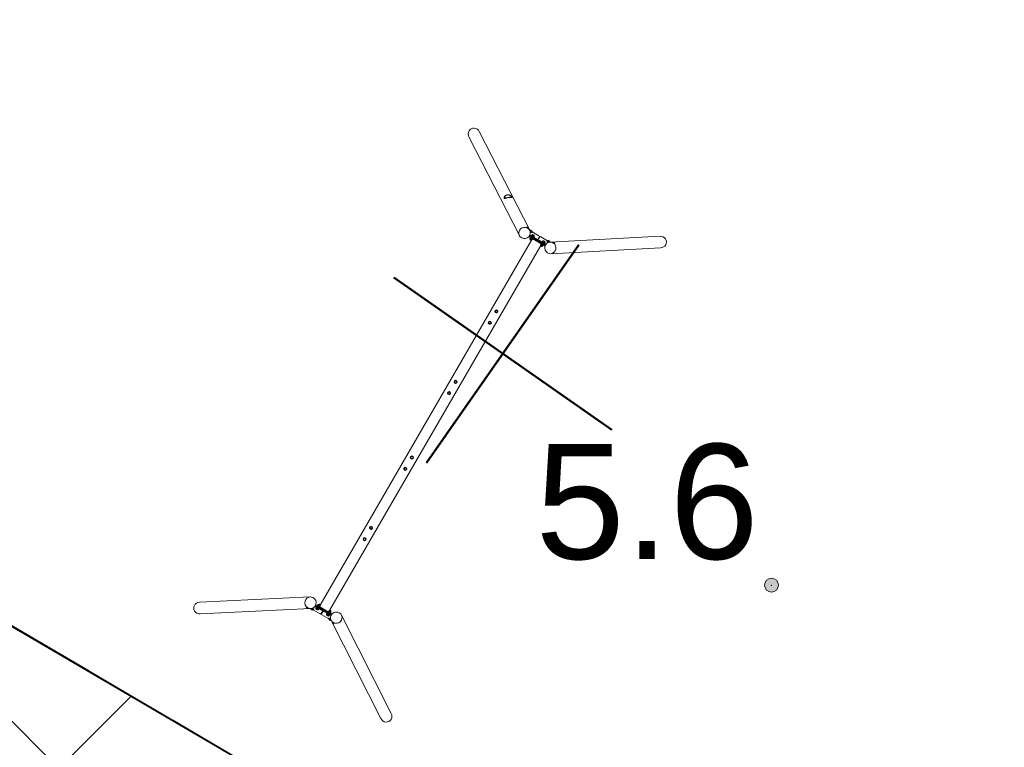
# Model space of a CAD drawing. Extents: x 5477758 to 5478339, y 5918274 to 5918502.
# Tile 36 of 43: x 5477950 to 5477956, y 5918453 to 5918458. Entities that reach past the tile are written whole.
import ezdxf
from ezdxf.enums import TextEntityAlignment as Align

# ---------------------------------------------------------------- set-up
doc = ezdxf.new("R2010")
doc.units = 0
doc.header["$PDSIZE"] = 0.75
doc.linetypes.add('DASHED', pattern=[19.05, 12.7, -6.35])
doc.layers.get('0').update_dxf_attribs({"linetype": 'CONTINUOUS', "lineweight": 13})
for name, color, linetype, lineweight in [('0_ISTNIEJĄCE OGRODZENIE PLACU ZABAW', 6, 'CONTINUOUS', 0), ('0_PROJ WYBURZENIA', 1, 'CONTINUOUS', 0), ('0_PROJ_NAWIERZCHNIE DO USUNIĘCIA', 1, 'CONTINUOUS', 0), ('0_WYBURZENIA_USUNIĘCIA ISTNIEJĄCEGO WYPOSAŻENIA', 1, 'CONTINUOUS', 0), ('0_ZABAWKI ISTNIEJĄCE', 6, 'CONTINUOUS', 0), ('OT_Rzedna', 7, 'CONTINUOUS', 18), ('pomiar', 7, 'CONTINUOUS', 18), ('wysokosci', 7, 'CONTINUOUS', 18), ('ZZ_INWENT-usunięcia_Pen_No__240', 1, 'CONTINUOUS', 50)]:
    doc.layers.add(name, color=color, linetype=linetype, lineweight=lineweight)
doc.styles.add('GEO-INFO', font='arial.ttf')

# ---------------------------------------------------------------- blocks, each defined once
blk = doc.blocks.new('OTRN')
at = {"linetype": 'Continuous', "lineweight": 13}
blk.add_hatch(color=0, dxfattribs=at).paths.add_polyline_path([(0, -0.091, 1), (0, 0.091, 1)])
at = {"color": 0, "linetype": 'Continuous', "lineweight": 13}
blk.add_circle((0, 0), 0.0906, dxfattribs=at)
blk = doc.blocks.new('zw$CC35')
for p, q in [((426.42, -59.06), (487.14, -98.23)), ((562.6, -59.07), (502.46, -98.24)), ((422.29, -65.46), (483.02, -104.63)), ((566.75, -65.45), (506.61, -104.61)), ((462.3, -88.26), (462.31, -88.26)), ((462.48, -87.68), (462.49, -87.69)), ((465.59, -85.25), (465.59, -85.26)), ((466.19, -85.24), (466.19, -85.25)), ((484.35, -97.5), (484.35, -97.51)), ((485.3, -97.5), (485.3, -97.51)), ((487.73, -98.04), (487.81, -97.99)), ((487.98, -98.09), (487.73, -98.04)), ((487.81, -97.99), (488.14, -97.97)), ((487.81, -98.06), (487.81, -97.99)), ((488.31, -98.07), (487.98, -98.09)), ((488.14, -97.97), (488.39, -98.01)), ((488.14, -98.08), (488.14, -97.97)), ((488.39, -98.01), (488.31, -98.07)), ((489.33, -102.04), (488.8, -101.7)), ((488.92, -98.34), (494.09, -98.33)), ((488.93, -98.43), (488.93, -98.57)), ((489.06, -98.77), (489.06, -98.57)), ((494.11, -100.94), (489.18, -100.94)), ((489.18, -101.53), (494.11, -101.53)), ((489.75, -100.51), (489.75, -100.31)), ((489.83, -102.12), (489.83, -102.61)), ((489.87, -100.17), (489.87, -100.31)), ((499.7, -102.12), (489.91, -102.12)), ((489.95, -102.7), (489.95, -102.92)), ((489.99, -102.72), (489.97, -102.71)), ((490.28, -102.12), (490.28, -102.75)), ((490.42, -99.79), (490.5, -99.73)), ((490.67, -99.83), (490.42, -99.79)), ((490.5, -99.73), (490.83, -99.71)), ((490.5, -99.8), (490.5, -99.73)), ((491, -99.81), (490.67, -99.83)), ((499.7, -101.53), (490.75, -101.53)), ((490.83, -99.71), (491.08, -99.75)), ((490.83, -99.82), (490.83, -99.71)), ((491.08, -99.75), (491, -99.81)), ((491.2, -102.12), (491.2, -102.75)), ((491.51, -102.72), (491.53, -102.71)), ((491.55, -102.7), (491.55, -102.92)), ((491.62, -100.17), (491.62, -100.31)), ((491.67, -102.12), (491.67, -102.61)), ((491.75, -100.51), (491.75, -100.31)), ((494.69, -98.44), (494.7, -100.84)), ((494.69, -98.93), (494.89, -98.93)), ((494.7, -100.84), (494.7, -101.43)), ((494.9, -100.84), (494.89, -98.44)), ((494.89, -99.03), (494.89, -98.44)), ((494.89, -99.03), (494.9, -101.43)), ((495.49, -98.33), (500.68, -98.33)), ((500.43, -100.94), (495.51, -100.94)), ((495.51, -101.53), (500.43, -101.53)), ((497.86, -100.51), (497.86, -100.31)), ((497.94, -102.12), (497.94, -102.63)), ((497.98, -100.17), (497.98, -100.31)), ((498.1, -102.72), (498.05, -102.7)), ((498.06, -102.7), (498.06, -102.92)), ((498.49, -102.12), (498.49, -102.76)), ((498.53, -99.79), (498.61, -99.73)), ((498.78, -99.83), (498.53, -99.79)), ((498.61, -99.73), (498.94, -99.71)), ((498.61, -99.8), (498.61, -99.73)), ((499.11, -99.81), (498.78, -99.83)), ((498.94, -99.71), (499.19, -99.75)), ((498.94, -99.82), (498.94, -99.71)), ((499.19, -99.75), (499.11, -99.81)), ((499.41, -102.12), (499.41, -102.74)), ((499.66, -102.7), (499.66, -102.92)), ((499.73, -100.17), (499.73, -100.31)), ((499.77, -102.12), (499.77, -102.59)), ((499.86, -100.51), (499.86, -100.31)), ((500.81, -101.7), (500.28, -102.04)), ((500.55, -98.77), (500.55, -98.57)), ((500.67, -98.43), (500.67, -98.57)), ((501.22, -98.04), (501.3, -97.99)), ((501.47, -98.09), (501.22, -98.04)), ((501.3, -97.99), (501.63, -97.97)), ((501.3, -98.06), (501.3, -97.99)), ((501.8, -98.07), (501.47, -98.09)), ((501.63, -97.97), (501.88, -98.01)), ((501.63, -98.08), (501.63, -97.97)), ((501.88, -98.01), (501.8, -98.07)), ((504.31, -97.5), (504.31, -97.51)), ((505.26, -97.5), (505.26, -97.51)), ((490.17, -103.02), (490.17, -103.1)), ((491.3, -378.13), (491.3, -103.27)), ((491.33, -103.02), (491.33, -103.1)), ((498.28, -103.02), (498.28, -103.1)), ((498.3, -378.13), (498.3, -103.27)), ((499.44, -103.02), (499.44, -103.1)), ((499.62, -102.72), (499.62, -102.72)), ((422.29, -415.95), (483.02, -376.78)), ((489.95, -378.71), (489.95, -378.48)), ((489.99, -378.68), (489.99, -378.68)), ((490.12, -379.28), (490.12, -378.68)), ((490.17, -378.39), (490.17, -378.3)), ((491.03, -379.28), (491.03, -378.64)), ((491.33, -378.39), (491.33, -378.3)), ((491.51, -378.68), (491.59, -378.72)), ((491.55, -378.7), (491.55, -378.48)), ((491.65, -379.28), (491.65, -378.76)), ((498.06, -378.7), (498.06, -378.48)), ((498.1, -378.68), (498.08, -378.69)), ((498.28, -378.39), (498.28, -378.3)), ((498.4, -379.28), (498.4, -378.65)), ((499.33, -379.28), (499.33, -378.66)), ((499.44, -378.39), (499.44, -378.3)), ((499.62, -378.68), (499.64, -378.69)), ((499.66, -378.7), (499.66, -378.48)), ((566.75, -415.96), (506.61, -376.79)), ((426.42, -422.34), (487.14, -383.17)), ((484.35, -383.9), (484.35, -383.89)), ((485.3, -383.9), (485.3, -383.89)), ((487.73, -383.39), (487.81, -383.34)), ((487.98, -383.44), (487.73, -383.39)), ((487.81, -383.34), (488.14, -383.32)), ((487.98, -383.44), (487.98, -383.33)), ((488.31, -383.42), (487.98, -383.44)), ((488.14, -383.32), (488.39, -383.36)), ((488.31, -383.35), (488.31, -383.42)), ((488.39, -383.36), (488.31, -383.42)), ((488.8, -379.7), (489.33, -379.36)), ((494.09, -383.07), (488.92, -383.07)), ((488.93, -382.98), (488.93, -382.84)), ((489.06, -382.64), (489.06, -382.84)), ((494.11, -379.87), (489.18, -379.87)), ((489.18, -380.46), (494.11, -380.47)), ((489.75, -380.89), (489.75, -381.09)), ((489.85, -379.28), (489.85, -378.83)), ((489.87, -381.23), (489.87, -381.09)), ((489.91, -379.28), (499.7, -379.28)), ((490.42, -381.65), (490.5, -381.59)), ((490.67, -381.69), (490.42, -381.65)), ((490.5, -381.59), (490.83, -381.57)), ((490.67, -381.69), (490.67, -381.58)), ((491, -381.67), (490.67, -381.69)), ((490.75, -379.87), (499.7, -379.87)), ((490.83, -381.57), (491.08, -381.62)), ((491, -381.6), (491, -381.67)), ((491.08, -381.62), (491, -381.67)), ((491.62, -381.23), (491.62, -381.09)), ((491.75, -380.89), (491.75, -381.09)), ((494.7, -380.57), (494.69, -382.97)), ((494.89, -382.48), (494.69, -382.48)), ((494.7, -379.98), (494.7, -380.57)), ((494.9, -379.98), (494.89, -382.38)), ((494.89, -382.97), (494.9, -380.57)), ((494.89, -382.97), (494.89, -382.38)), ((500.68, -383.07), (495.49, -383.07)), ((500.43, -379.88), (495.51, -379.87)), ((495.51, -380.47), (500.43, -380.47)), ((497.86, -380.89), (497.86, -381.09)), ((497.93, -379.28), (497.93, -378.79)), ((497.98, -381.23), (497.98, -381.09)), ((498.53, -381.65), (498.61, -381.59)), ((498.78, -381.69), (498.53, -381.65)), ((498.61, -381.59), (498.94, -381.57)), ((498.78, -381.69), (498.78, -381.58)), ((499.11, -381.67), (498.78, -381.69)), ((498.94, -381.57), (499.19, -381.62)), ((499.11, -381.6), (499.11, -381.67)), ((499.19, -381.62), (499.11, -381.67)), ((499.73, -381.23), (499.73, -381.09)), ((499.78, -379.28), (499.78, -378.8)), ((499.86, -380.89), (499.86, -381.09)), ((500.28, -379.36), (500.81, -379.7)), ((500.55, -382.64), (500.55, -382.84)), ((500.67, -382.98), (500.67, -382.84)), ((501.22, -383.39), (501.3, -383.34)), ((501.47, -383.44), (501.22, -383.39)), ((501.3, -383.34), (501.63, -383.32)), ((501.47, -383.44), (501.47, -383.33)), ((501.8, -383.42), (501.47, -383.44)), ((501.63, -383.32), (501.88, -383.36)), ((501.8, -383.35), (501.8, -383.42)), ((501.88, -383.36), (501.8, -383.42)), ((562.6, -422.33), (502.46, -383.17)), ((504.31, -383.91), (504.31, -383.9)), ((505.26, -383.91), (505.26, -383.9))]:
    blk.add_line(p, q)
for centre, radius in [((494.8, -154.95), 1), ((494.8, -154.95), 0.8), ((494.8, -154.95), 0.58), ((494.8, -163.45), 1), ((494.8, -163.45), 0.8), ((494.8, -163.45), 0.58), ((494.8, -207.95), 1), ((494.8, -207.95), 0.8), ((494.8, -207.95), 0.58), ((494.8, -216.45), 1), ((494.8, -216.45), 0.8), ((494.8, -216.45), 0.58), ((494.8, -264.95), 1), ((494.8, -264.95), 0.8), ((494.8, -264.95), 0.58), ((494.8, -273.45), 1), ((494.8, -273.45), 0.8), ((494.8, -273.45), 0.58), ((494.8, -317.95), 1), ((494.8, -317.95), 0.8), ((494.8, -317.95), 0.58), ((494.8, -326.45), 1), ((494.8, -326.45), 0.8), ((494.8, -326.45), 0.58)]:
    blk.add_circle(centre, radius)
for centre, radius, start, end in [((485, -101.37), 3.82, 252.81049, 41.54577), ((504.61, -101.37), 3.82, 138.80033, 287.34069), ((490.75, -103.1), 0.58, 180, 0), ((498.86, -103.1), 0.58, 180, 0), ((485, -380.03), 3.82, 318.45422, 107.18951), ((490.75, -378.3), 0.58, 0, 180), ((498.86, -378.3), 0.58, 0, 180), ((504.61, -380.03), 3.82, 72.65931, 221.19967)]:
    blk.add_arc(centre, radius, start, end)
for centre, major_axis, ratio, start_param, end_param in [((424.36, -62.26), (3.36, -2.17), 0.950948, 1.570796, 4.712389), ((564.68, -62.26), (3.35, 2.18), 0.951554, 4.712389, 7.853982), ((462.4, -87.97), (0.089, 0.286), 0.299167, 3.141593, 6.283185), ((465.9, -85.25), (0.3, 0.003), 0.176299, 3.141593, 6.283185), ((485.08, -101.43), (-2.06, -3.2), 0.950948, 2.88153, 6.543248), ((485.08, -101.43), (2.06, 3.2), 0.950948, 6.023123, 9.68484), ((484.82, -97.51), (0.475, 0), 0.173648, 3.141593, 6.283185), ((488.06, -98.57), (0.875, 0), 0.173648, 4.331706, 6.283185), ((488.06, -98.57), (1, 0), 0.173648, 4.406413, 6.788546), ((488.06, -98.77), (1, 0), 0.173648, 4.592819, 6.283185), ((489.18, -100.84), (-0.6, 0), 0.173648, 0.851954, 1.571985), ((489.18, -101.43), (0.6, 0), 0.173648, 4.048487, 4.713578), ((489.91, -102.02), (-0.6, 0), 0.173648, 0.261799, 1.570796), ((490.75, -100.31), (1, 0), 0.173648, 2.636232, 6.788546), ((490.75, -100.51), (1, 0), 0.173648, 3.141593, 6.283185), ((490.75, -100.31), (0.875, 0), 0.173648, 3.141593, 6.283185), ((494.09, -98.44), (0.6, 0), 0.173648, 0.001189, 1.571985), ((494.1, -100.84), (0.6, 0), 0.173648, 4.713578, 6.284374), ((494.1, -101.43), (0.6, 0), 0.173648, 4.713578, 6.283185), ((495.49, -98.44), (-0.6, 0), 0.173648, 4.713578, 6.284374), ((495.5, -100.83), (-0.6, 0), 0.173648, 0.001189, 1.571985), ((495.5, -101.43), (-0.6, 0), 0.173648, 0.001189, 1.571985), ((498.86, -100.31), (1, 0), 0.173648, 2.636232, 6.788546), ((498.86, -100.51), (1, 0), 0.173648, 3.141593, 6.283185), ((498.86, -100.31), (0.875, 0), 0.173648, 3.141593, 6.283185), ((499.7, -101.43), (-0.6, 0), 0.173648, 1.570796, 1.760558), ((499.7, -102.02), (0.6, 0), 0.173648, 4.712389, 6.021386), ((500.42, -100.83), (-0.6, 0), 0.173648, 1.571985, 2.296657), ((500.42, -101.42), (0.6, 0), 0.173648, 4.713578, 5.383411), ((501.55, -98.57), (-1, 0), 0.173648, 5.777825, 8.161413), ((501.55, -98.77), (-1, 0), 0.173648, 0, 1.692152), ((501.55, -98.57), (-0.875, 0), 0.173648, 0, 1.95315), ((504.53, -101.42), (-2.08, 3.19), 0.951554, 2.879742, 6.545036), ((504.53, -101.42), (2.08, -3.19), 0.951554, 6.021335, 9.686629), ((504.79, -97.51), (0.475, 0), 0.173648, 3.141593, 6.283185), ((490.75, -102.92), (0.8, 0), 0.173648, 3.141593, 6.283185), ((490.75, -102.68), (-0.8, 0), 0.173648, 0.310366, 0.51299), ((490.75, -102.68), (0.8, 0), 0.173648, 3.654583, 4.701781), ((490.75, -102.68), (0.8, 0), 0.173648, 4.701781, 5.748978), ((490.75, -102.68), (0.8, 0), 0.173648, 5.748978, 5.972819), ((498.86, -102.92), (0.8, 0), 0.173648, 3.141593, 6.283185), ((498.86, -102.68), (-0.8, 0), 0.173648, 0.310366, 0.643674), ((498.86, -102.68), (0.8, 0), 0.173648, 3.785266, 4.832464), ((498.86, -102.68), (0.8, 0), 0.173648, 4.832464, 5.879661), ((498.86, -102.68), (0.8, 0), 0.173648, 5.879661, 5.972819), ((485.08, -379.98), (-2.06, 3.2), 0.950948, 6.023123, 9.68484), ((485.08, -379.98), (2.06, -3.2), 0.950948, 2.88153, 6.543248), ((490.75, -378.48), (-0.8, 0), 0.173648, 3.141593, 6.283185), ((490.75, -378.72), (-0.8, 0), 0.173648, 4.931152, 5.972819), ((490.75, -378.72), (-0.8, 0), 0.173648, 5.972867, 5.97835), ((490.75, -378.72), (-0.8, 0), 0.173648, 3.883954, 4.931152), ((490.75, -378.72), (0.8, 0), 0.173648, 0.310366, 0.742362), ((498.86, -378.48), (-0.8, 0), 0.173648, 3.141593, 6.283185), ((498.86, -378.72), (-0.8, 0), 0.173648, 5.748978, 5.972819), ((498.86, -378.72), (-0.8, 0), 0.173648, 4.701781, 5.748978), ((498.86, -378.72), (-0.8, 0), 0.173648, 3.654583, 4.701781), ((498.86, -378.72), (0.8, 0), 0.173648, 0.310366, 0.51299), ((504.53, -379.98), (-2.08, -3.19), 0.951554, 6.021335, 9.686629), ((504.53, -379.98), (2.08, 3.19), 0.951554, 2.879742, 6.545036), ((484.82, -383.89), (-0.475, 0), 0.173648, 3.141593, 6.283185), ((488.06, -382.84), (0.875, 0), 0.173648, 0, 1.951479), ((488.06, -382.84), (1, 0), 0.173648, 5.777825, 8.159957), ((488.06, -382.64), (1, 0), 0.173648, 0, 1.690366), ((489.18, -380.57), (0.6, 0), 0.173648, 1.569608, 2.289639), ((489.18, -379.98), (-0.6, 0), 0.173648, 4.7112, 5.376291), ((489.91, -379.39), (-0.6, 0), 0.173648, 4.712389, 6.021386), ((490.75, -381.09), (-1, 0), 0.173648, 2.636232, 6.788546), ((490.75, -380.89), (-1, 0), 0.173648, 3.141593, 6.283185), ((490.75, -381.09), (-0.875, 0), 0.173648, 3.141593, 6.283185), ((494.09, -382.97), (0.6, 0), 0.173648, 4.7112, 6.281997), ((494.1, -379.98), (0.6, 0), 0.173648, 0, 1.569608), ((494.1, -380.57), (0.6, 0), 0.173648, 6.281997, 7.852793), ((495.49, -382.97), (-0.6, 0), 0.173648, 6.281997, 7.852793), ((495.5, -379.98), (-0.6, 0), 0.173648, 4.7112, 6.281997), ((495.5, -380.57), (-0.6, 0), 0.173648, 4.7112, 6.281997), ((498.86, -381.09), (-1, 0), 0.173648, 2.636232, 6.788546), ((498.86, -380.89), (-1, 0), 0.173648, 3.141593, 6.283185), ((498.86, -381.09), (-0.875, 0), 0.173648, 3.141593, 6.283185), ((499.7, -379.39), (0.6, 0), 0.173648, 0.261799, 1.570796), ((499.7, -379.98), (0.6, 0), 0.173648, 1.381035, 1.570796), ((500.42, -379.98), (-0.6, 0), 0.173648, 4.041367, 4.7112), ((500.42, -380.57), (0.6, 0), 0.173648, 0.844935, 1.569608), ((501.55, -382.84), (-1, 0), 0.173648, 4.404957, 6.788546), ((501.55, -382.64), (-1, 0), 0.173648, 4.591033, 6.283185), ((501.55, -382.84), (-0.875, 0), 0.173648, 4.330035, 6.283185), ((504.79, -383.9), (-0.475, 0), 0.173648, 3.141593, 6.283185), ((424.36, -419.14), (-3.36, -2.17), 0.950948, 4.712389, 7.853982), ((564.68, -419.14), (-3.35, 2.18), 0.951554, 1.570796, 4.712389)]:
    blk.add_ellipse(centre, major_axis=major_axis, ratio=ratio, start_param=start_param, end_param=end_param)
for points, knots in [([(466.43, -85.26), (466.41, -85.25), (466.38, -85.23), (466.32, -85.2), (466.28, -85.18), (466.16, -85.13), (466.06, -85.1), (465.74, -85.01), (465.47, -84.96), (465.02, -84.93), (464.86, -84.93), (464.55, -84.96), (464.39, -84.98), (464.07, -85.05), (463.92, -85.09), (463.62, -85.21), (463.48, -85.27), (463.21, -85.43), (463.08, -85.52), (462.84, -85.71), (462.73, -85.81), (462.53, -86.03), (462.44, -86.15), (462.28, -86.4), (462.21, -86.53), (462.1, -86.8), (462.05, -86.94), (461.95, -87.36), (461.94, -87.63), (461.99, -88.1), (462.06, -88.29), (462.23, -88.52), (462.33, -88.57), (462.56, -88.52), (462.67, -88.43), (462.95, -88.14), (463.11, -87.95), (463.49, -87.51), (463.7, -87.28), (464.15, -86.84), (464.39, -86.63), (464.89, -86.27), (465.13, -86.12), (465.61, -85.86), (465.83, -85.76), (466.22, -85.59), (466.37, -85.53), (466.51, -85.44), (466.54, -85.41), (466.53, -85.36), (466.52, -85.34), (466.49, -85.3), (466.47, -85.28), (466.43, -85.26)], [0, 0, 0, 0, 0.276108, 0.276108, 0.553979, 0.553979, 1.102754, 1.102754, 2.177521, 2.177521, 2.706141, 2.706141, 3.215643, 3.215643, 3.705174, 3.705174, 4.178514, 4.178514, 4.642093, 4.642093, 5.103106, 5.103106, 5.569506, 5.569506, 6.0491, 6.0491, 6.549103, 6.549103, 7.621632, 7.621632, 8.761844, 8.761844, 9.882836, 9.882836, 10.960056, 10.960056, 12.024413, 12.024413, 13.030975, 13.030975, 13.97355, 13.97355, 14.90195, 14.90195, 15.88232, 15.88232, 16.968086, 16.968086, 17.668913, 17.668913, 18.031445, 18.031445, 18.398771, 18.398771, 18.398771, 18.398771]), ([(462.3, -88.26), (462.29, -88.25), (462.28, -88.25), (462.26, -88.23), (462.25, -88.22), (462.24, -88.2), (462.23, -88.19), (462.22, -88.15), (462.22, -88.13), (462.22, -88.07), (462.23, -88.04), (462.24, -87.98), (462.25, -87.95), (462.26, -87.9), (462.27, -87.87), (462.3, -87.82), (462.31, -87.79), (462.34, -87.75), (462.35, -87.73), (462.38, -87.7), (462.39, -87.7), (462.42, -87.69), (462.42, -87.68), (462.45, -87.68), (462.46, -87.68), (462.48, -87.68), (462.48, -87.68), (462.48, -87.68)], [3.058994, 3.058994, 3.058994, 3.058994, 3.176091, 3.176091, 3.309312, 3.309312, 3.506338, 3.506338, 3.89512, 3.89512, 4.291933, 4.291933, 4.646354, 4.646354, 4.993541, 4.993541, 5.349249, 5.349249, 5.743173, 5.743173, 5.942016, 5.942016, 6.043517, 6.043517, 6.190085, 6.190085, 6.200587, 6.200587, 6.200587, 6.200587]), ([(466.53, -85.47), (466.52, -85.48), (466.52, -85.5), (466.48, -85.54), (466.44, -85.57), (466.33, -85.62), (466.26, -85.65), (466.09, -85.73), (466, -85.77), (465.69, -85.91), (465.45, -86.02), (464.97, -86.31), (464.72, -86.48), (464.25, -86.85), (464.03, -87.06), (463.73, -87.37), (463.63, -87.47), (463.44, -87.68), (463.35, -87.78), (463.09, -88.09), (462.94, -88.26), (462.74, -88.45), (462.67, -88.5), (462.55, -88.56), (462.49, -88.57), (462.44, -88.56), (462.43, -88.56), (462.43, -88.56)], [0.81617, 0.81617, 0.81617, 0.81617, 1.123331, 1.123331, 1.67459, 1.67459, 2.214458, 2.214458, 2.735225, 2.735225, 3.714481, 3.714481, 4.630768, 4.630768, 5.526582, 5.526582, 5.993258, 5.993258, 6.482801, 6.482801, 7.543057, 7.543057, 8.111356, 8.111356, 8.687771, 8.687771, 8.72509, 8.72509, 8.72509, 8.72509]), ([(465.59, -85.25), (465.59, -85.24), (465.6, -85.23), (465.6, -85.21), (465.61, -85.21), (465.62, -85.19), (465.62, -85.19), (465.64, -85.18), (465.64, -85.17), (465.68, -85.16), (465.7, -85.15), (465.75, -85.14), (465.78, -85.14), (465.83, -85.14), (465.86, -85.13), (465.91, -85.13), (465.94, -85.13), (465.99, -85.14), (466.02, -85.14), (466.07, -85.14), (466.09, -85.15), (466.12, -85.16), (466.13, -85.16), (466.16, -85.17), (466.16, -85.18), (466.18, -85.19), (466.19, -85.2), (466.19, -85.22), (466.19, -85.23), (466.19, -85.24)], [0.261204, 0.261204, 0.261204, 0.261204, 0.324286, 0.324286, 0.394101, 0.394101, 0.485268, 0.485268, 0.635299, 0.635299, 1.07765, 1.07765, 1.461618, 1.461618, 1.805381, 1.805381, 2.142627, 2.142627, 2.48425, 2.48425, 2.850137, 2.850137, 3.110642, 3.110642, 3.231996, 3.231996, 3.341729, 3.341729, 3.402797, 3.402797, 3.402797, 3.402797]), ([(484.35, -97.5), (484.35, -97.49), (484.35, -97.47), (484.36, -97.45), (484.36, -97.44), (484.38, -97.42), (484.39, -97.41), (484.41, -97.4), (484.42, -97.39), (484.48, -97.37), (484.53, -97.36), (484.63, -97.35), (484.67, -97.34), (484.76, -97.34), (484.81, -97.34), (484.89, -97.34), (484.94, -97.34), (485.02, -97.35), (485.06, -97.35), (485.13, -97.36), (485.16, -97.37), (485.21, -97.39), (485.23, -97.39), (485.25, -97.41), (485.26, -97.42), (485.28, -97.44), (485.29, -97.46), (485.29, -97.48), (485.3, -97.49), (485.3, -97.5)], [1.364334, 1.364334, 1.364334, 1.364334, 1.428649, 1.428649, 1.500186, 1.500186, 1.595846, 1.595846, 1.768461, 1.768461, 2.315433, 2.315433, 2.669626, 2.669626, 3.006357, 3.006357, 3.34069, 3.34069, 3.681484, 3.681484, 4.052194, 4.052194, 4.279061, 4.279061, 4.362515, 4.362515, 4.461905, 4.461905, 4.505927, 4.505927, 4.505927, 4.505927]), ([(487.21, -98.27), (487.22, -98.24), (487.24, -98.21), (487.28, -98.15), (487.31, -98.12), (487.37, -98.07), (487.39, -98.06), (487.46, -98.02), (487.49, -98.01), (487.61, -97.97), (487.69, -97.96), (487.84, -97.95), (487.92, -97.94), (488.06, -97.94), (488.12, -97.94), (488.26, -97.94), (488.32, -97.95), (488.45, -97.97), (488.51, -97.98), (488.63, -98.01), (488.67, -98.02), (488.75, -98.08), (488.77, -98.09), (488.83, -98.14), (488.87, -98.19), (488.91, -98.3), (488.93, -98.35), (488.93, -98.41), (488.93, -98.42), (488.93, -98.43)], [2.973351, 2.973351, 2.973351, 2.973351, 3.025254, 3.025254, 3.105162, 3.105162, 3.218679, 3.218679, 3.403101, 3.403101, 3.94203, 3.94203, 4.354685, 4.354685, 4.722529, 4.722529, 5.095945, 5.095945, 5.533645, 5.533645, 5.790869, 5.790869, 5.863048, 5.863048, 5.970287, 5.970287, 6.03731, 6.03731, 6.048092, 6.048092, 6.048092, 6.048092]), ([(489.87, -100.17), (489.87, -100.12), (489.88, -100.08), (489.91, -100), (489.93, -99.96), (489.97, -99.89), (490, -99.87), (490.06, -99.82), (490.09, -99.8), (490.15, -99.77), (490.18, -99.76), (490.3, -99.72), (490.38, -99.71), (490.54, -99.69), (490.61, -99.69), (490.75, -99.68), (490.82, -99.68), (490.95, -99.69), (491.01, -99.69), (491.14, -99.71), (491.21, -99.72), (491.32, -99.76), (491.36, -99.77), (491.45, -99.82), (491.46, -99.84), (491.52, -99.89), (491.56, -99.93), (491.61, -100.04), (491.62, -100.09), (491.62, -100.15), (491.62, -100.16), (491.62, -100.17)], [2.9065, 2.9065, 2.9065, 2.9065, 2.963079, 2.963079, 3.025254, 3.025254, 3.105162, 3.105162, 3.218679, 3.218679, 3.403101, 3.403101, 3.94203, 3.94203, 4.354685, 4.354685, 4.722529, 4.722529, 5.095945, 5.095945, 5.533645, 5.533645, 5.790869, 5.790869, 5.863048, 5.863048, 5.970287, 5.970287, 6.03731, 6.03731, 6.048092, 6.048092, 6.048092, 6.048092]), ([(497.98, -100.17), (497.98, -100.12), (497.99, -100.08), (498.02, -100), (498.04, -99.96), (498.08, -99.89), (498.11, -99.87), (498.17, -99.82), (498.19, -99.8), (498.26, -99.77), (498.29, -99.76), (498.41, -99.72), (498.49, -99.71), (498.64, -99.69), (498.72, -99.69), (498.86, -99.68), (498.92, -99.68), (499.06, -99.69), (499.12, -99.69), (499.25, -99.71), (499.31, -99.72), (499.43, -99.76), (499.47, -99.77), (499.55, -99.82), (499.57, -99.84), (499.63, -99.89), (499.67, -99.93), (499.71, -100.04), (499.73, -100.09), (499.73, -100.15), (499.73, -100.16), (499.73, -100.17)], [2.9065, 2.9065, 2.9065, 2.9065, 2.963079, 2.963079, 3.025254, 3.025254, 3.105162, 3.105162, 3.218679, 3.218679, 3.403101, 3.403101, 3.94203, 3.94203, 4.354685, 4.354685, 4.722529, 4.722529, 5.095945, 5.095945, 5.533645, 5.533645, 5.790869, 5.790869, 5.863048, 5.863048, 5.970287, 5.970287, 6.03731, 6.03731, 6.048092, 6.048092, 6.048092, 6.048092]), ([(500.67, -98.43), (500.67, -98.38), (500.68, -98.34), (500.71, -98.25), (500.73, -98.22), (500.77, -98.15), (500.8, -98.12), (500.86, -98.07), (500.89, -98.06), (500.95, -98.02), (500.98, -98.01), (501.1, -97.97), (501.18, -97.96), (501.34, -97.95), (501.41, -97.94), (501.55, -97.94), (501.62, -97.94), (501.75, -97.94), (501.81, -97.95), (501.94, -97.97), (502.01, -97.98), (502.12, -98.01), (502.16, -98.02), (502.25, -98.08), (502.26, -98.09), (502.32, -98.14), (502.36, -98.19), (502.39, -98.26), (502.39, -98.27), (502.4, -98.27)], [2.9065, 2.9065, 2.9065, 2.9065, 2.963079, 2.963079, 3.025254, 3.025254, 3.105162, 3.105162, 3.218679, 3.218679, 3.403101, 3.403101, 3.94203, 3.94203, 4.354685, 4.354685, 4.722529, 4.722529, 5.095945, 5.095945, 5.533645, 5.533645, 5.790869, 5.790869, 5.863048, 5.863048, 5.970287, 5.970287, 5.981202, 5.981202, 5.981202, 5.981202]), ([(504.31, -97.5), (504.31, -97.48), (504.32, -97.47), (504.33, -97.45), (504.33, -97.44), (504.35, -97.42), (504.36, -97.41), (504.38, -97.39), (504.39, -97.39), (504.45, -97.36), (504.5, -97.35), (504.6, -97.34), (504.64, -97.34), (504.73, -97.33), (504.77, -97.33), (504.86, -97.33), (504.9, -97.34), (504.99, -97.34), (505.03, -97.35), (505.1, -97.36), (505.13, -97.37), (505.18, -97.38), (505.2, -97.39), (505.22, -97.41), (505.23, -97.42), (505.25, -97.44), (505.26, -97.45), (505.26, -97.48), (505.26, -97.49), (505.26, -97.5)], [1.332625, 1.332625, 1.332625, 1.332625, 1.39694, 1.39694, 1.468477, 1.468477, 1.564137, 1.564137, 1.736752, 1.736752, 2.283725, 2.283725, 2.637917, 2.637917, 2.974648, 2.974648, 3.308981, 3.308981, 3.649775, 3.649775, 4.020485, 4.020485, 4.247352, 4.247352, 4.330806, 4.330806, 4.430196, 4.430196, 4.474218, 4.474218, 4.474218, 4.474218]), ([(485.3, -383.9), (485.3, -383.92), (485.29, -383.93), (485.28, -383.95), (485.28, -383.96), (485.26, -383.98), (485.25, -383.99), (485.23, -384.01), (485.22, -384.01), (485.16, -384.04), (485.11, -384.05), (485.01, -384.06), (484.97, -384.06), (484.88, -384.07), (484.84, -384.07), (484.75, -384.07), (484.71, -384.06), (484.62, -384.06), (484.59, -384.05), (484.51, -384.04), (484.48, -384.04), (484.43, -384.02), (484.41, -384.01), (484.39, -383.99), (484.38, -383.98), (484.36, -383.96), (484.35, -383.95), (484.35, -383.92), (484.35, -383.91), (484.35, -383.9)], [2.789281, 2.789281, 2.789281, 2.789281, 2.853596, 2.853596, 2.925133, 2.925133, 3.020793, 3.020793, 3.193408, 3.193408, 3.74038, 3.74038, 4.094573, 4.094573, 4.431304, 4.431304, 4.765637, 4.765637, 5.106431, 5.106431, 5.477141, 5.477141, 5.704008, 5.704008, 5.787462, 5.787462, 5.886852, 5.886852, 5.930874, 5.930874, 5.930874, 5.930874]), ([(488.93, -382.98), (488.93, -383.02), (488.92, -383.07), (488.9, -383.15), (488.88, -383.19), (488.83, -383.26), (488.81, -383.28), (488.75, -383.33), (488.72, -383.35), (488.66, -383.38), (488.62, -383.39), (488.51, -383.43), (488.43, -383.44), (488.27, -383.46), (488.2, -383.46), (488.06, -383.47), (487.99, -383.47), (487.86, -383.46), (487.8, -383.45), (487.66, -383.44), (487.6, -383.43), (487.49, -383.39), (487.44, -383.38), (487.36, -383.33), (487.34, -383.31), (487.29, -383.26), (487.25, -383.22), (487.22, -383.14), (487.21, -383.14), (487.21, -383.13)], [6.048092, 6.048092, 6.048092, 6.048092, 6.104672, 6.104672, 6.166847, 6.166847, 6.246755, 6.246755, 6.360272, 6.360272, 6.544694, 6.544694, 7.083622, 7.083622, 7.496277, 7.496277, 7.864122, 7.864122, 8.237538, 8.237538, 8.675238, 8.675238, 8.932462, 8.932462, 9.004641, 9.004641, 9.11188, 9.11188, 9.122834, 9.122834, 9.122834, 9.122834]), ([(491.62, -381.23), (491.62, -381.28), (491.62, -381.33), (491.59, -381.41), (491.57, -381.44), (491.52, -381.51), (491.5, -381.54), (491.44, -381.59), (491.41, -381.6), (491.35, -381.64), (491.32, -381.65), (491.2, -381.69), (491.12, -381.7), (490.96, -381.71), (490.89, -381.72), (490.75, -381.72), (490.68, -381.72), (490.55, -381.72), (490.49, -381.71), (490.36, -381.69), (490.29, -381.68), (490.18, -381.65), (490.14, -381.64), (490.05, -381.58), (490.03, -381.57), (489.98, -381.52), (489.94, -381.47), (489.89, -381.37), (489.88, -381.31), (489.87, -381.25), (489.87, -381.24), (489.87, -381.23)], [6.048092, 6.048092, 6.048092, 6.048092, 6.104672, 6.104672, 6.166847, 6.166847, 6.246755, 6.246755, 6.360272, 6.360272, 6.544694, 6.544694, 7.083622, 7.083622, 7.496277, 7.496277, 7.864122, 7.864122, 8.237538, 8.237538, 8.675238, 8.675238, 8.932462, 8.932462, 9.004641, 9.004641, 9.11188, 9.11188, 9.178903, 9.178903, 9.189685, 9.189685, 9.189685, 9.189685]), ([(499.73, -381.23), (499.73, -381.28), (499.72, -381.33), (499.7, -381.41), (499.68, -381.44), (499.63, -381.51), (499.61, -381.54), (499.55, -381.59), (499.52, -381.6), (499.46, -381.64), (499.42, -381.65), (499.31, -381.69), (499.23, -381.7), (499.07, -381.71), (499, -381.72), (498.86, -381.72), (498.79, -381.72), (498.66, -381.72), (498.6, -381.71), (498.46, -381.69), (498.4, -381.68), (498.29, -381.65), (498.24, -381.64), (498.16, -381.58), (498.14, -381.57), (498.09, -381.52), (498.05, -381.47), (498, -381.37), (497.99, -381.31), (497.98, -381.25), (497.98, -381.24), (497.98, -381.23)], [6.048092, 6.048092, 6.048092, 6.048092, 6.104672, 6.104672, 6.166847, 6.166847, 6.246755, 6.246755, 6.360272, 6.360272, 6.544694, 6.544694, 7.083622, 7.083622, 7.496277, 7.496277, 7.864122, 7.864122, 8.237538, 8.237538, 8.675238, 8.675238, 8.932462, 8.932462, 9.004641, 9.004641, 9.11188, 9.11188, 9.178903, 9.178903, 9.189685, 9.189685, 9.189685, 9.189685]), ([(502.4, -383.13), (502.38, -383.16), (502.37, -383.19), (502.32, -383.26), (502.3, -383.28), (502.24, -383.33), (502.21, -383.35), (502.15, -383.38), (502.12, -383.39), (502, -383.43), (501.92, -383.44), (501.76, -383.46), (501.69, -383.46), (501.55, -383.47), (501.48, -383.47), (501.35, -383.46), (501.29, -383.45), (501.16, -383.44), (501.09, -383.43), (500.98, -383.39), (500.94, -383.38), (500.85, -383.33), (500.83, -383.31), (500.78, -383.26), (500.74, -383.22), (500.69, -383.11), (500.68, -383.06), (500.67, -383), (500.67, -382.99), (500.67, -382.98)], [6.114983, 6.114983, 6.114983, 6.114983, 6.166847, 6.166847, 6.246755, 6.246755, 6.360272, 6.360272, 6.544694, 6.544694, 7.083622, 7.083622, 7.496277, 7.496277, 7.864122, 7.864122, 8.237538, 8.237538, 8.675238, 8.675238, 8.932462, 8.932462, 9.004641, 9.004641, 9.11188, 9.11188, 9.178903, 9.178903, 9.189685, 9.189685, 9.189685, 9.189685]), ([(505.26, -383.91), (505.26, -383.92), (505.26, -383.93), (505.25, -383.96), (505.25, -383.97), (505.23, -383.99), (505.22, -384), (505.2, -384.01), (505.19, -384.02), (505.13, -384.04), (505.08, -384.05), (504.98, -384.06), (504.94, -384.07), (504.85, -384.07), (504.81, -384.07), (504.72, -384.07), (504.67, -384.07), (504.59, -384.06), (504.55, -384.06), (504.48, -384.05), (504.45, -384.04), (504.4, -384.02), (504.38, -384.02), (504.36, -384), (504.35, -383.99), (504.33, -383.97), (504.32, -383.95), (504.32, -383.93), (504.31, -383.92), (504.31, -383.91)], [5.915613, 5.915613, 5.915613, 5.915613, 5.979927, 5.979927, 6.051465, 6.051465, 6.147124, 6.147124, 6.31974, 6.31974, 6.866712, 6.866712, 7.220904, 7.220904, 7.557636, 7.557636, 7.891969, 7.891969, 8.232762, 8.232762, 8.603473, 8.603473, 8.830339, 8.830339, 8.913794, 8.913794, 9.013183, 9.013183, 9.057205, 9.057205, 9.057205, 9.057205])]:
    blk.add_open_spline(points, degree=3, knots=knots)
for points in [[(462.43, -88.56), (462.4, -88.56), (462.38, -88.55), (462.35, -88.55)], [(466.53, -85.39), (466.53, -85.41), (466.53, -85.44), (466.53, -85.47)]]:
    blk.add_open_spline(points, degree=3)
for points in [[(489.83, -102.61), (489.95, -102.72), (490.05, -102.75)], [(491.44, -102.75), (491.55, -102.72), (491.67, -102.61)], [(497.94, -102.63), (498.09, -102.73), (498.22, -102.76)], [(499.59, -102.74), (499.68, -102.7), (499.77, -102.59)], [(490.05, -102.75), (490.16, -102.78), (490.28, -102.75)], [(490.28, -102.75), (490.53, -102.82), (490.74, -102.82)], [(490.74, -102.82), (490.96, -102.82), (491.2, -102.75)], [(491.2, -102.75), (491.33, -102.78), (491.44, -102.75)], [(498.22, -102.76), (498.35, -102.79), (498.49, -102.76)], [(498.49, -102.76), (498.74, -102.82), (498.95, -102.82)], [(498.95, -102.82), (499.17, -102.81), (499.41, -102.74)], [(499.41, -102.74), (499.51, -102.77), (499.59, -102.74)], [(493.89, -155.07), (493.98, -154.84), (494.07, -154.64)], [(494.17, -155.44), (494.04, -155.27), (493.89, -155.07)], [(494.07, -154.64), (494.15, -154.45), (494.24, -154.22)], [(494.45, -155.8), (494.3, -155.61), (494.17, -155.44)], [(494.24, -154.22), (494.49, -154.19), (494.7, -154.16)], [(494.9, -155.75), (494.69, -155.77), (494.45, -155.8)], [(494.7, -154.16), (494.91, -154.13), (495.16, -154.1)], [(495.36, -155.69), (495.12, -155.72), (494.9, -155.75)], [(495.16, -154.1), (495.31, -154.3), (495.44, -154.47)], [(495.54, -155.26), (495.46, -155.46), (495.36, -155.69)], [(495.44, -154.47), (495.57, -154.64), (495.72, -154.84)], [(495.72, -154.84), (495.62, -155.06), (495.54, -155.26)], [(493.89, -163.57), (493.98, -163.34), (494.07, -163.14)], [(494.17, -163.94), (494.04, -163.77), (493.89, -163.57)], [(494.07, -163.14), (494.15, -162.95), (494.24, -162.72)], [(494.45, -164.3), (494.3, -164.11), (494.17, -163.94)], [(494.24, -162.72), (494.49, -162.69), (494.7, -162.66)], [(494.9, -164.25), (494.69, -164.27), (494.45, -164.3)], [(494.7, -162.66), (494.91, -162.63), (495.16, -162.6)], [(495.36, -164.19), (495.12, -164.22), (494.9, -164.25)], [(495.16, -162.6), (495.31, -162.8), (495.44, -162.97)], [(495.54, -163.76), (495.46, -163.96), (495.36, -164.19)], [(495.44, -162.97), (495.57, -163.14), (495.72, -163.34)], [(495.72, -163.34), (495.62, -163.56), (495.54, -163.76)], [(493.89, -208.07), (493.98, -207.84), (494.07, -207.64)], [(494.17, -208.44), (494.04, -208.27), (493.89, -208.07)], [(494.07, -207.64), (494.15, -207.45), (494.24, -207.22)], [(494.45, -208.8), (494.3, -208.61), (494.17, -208.44)], [(494.24, -207.22), (494.49, -207.19), (494.7, -207.16)], [(494.9, -208.75), (494.69, -208.77), (494.45, -208.8)], [(494.7, -207.16), (494.91, -207.13), (495.16, -207.1)], [(495.36, -208.69), (495.12, -208.72), (494.9, -208.75)], [(495.16, -207.1), (495.31, -207.3), (495.44, -207.47)], [(495.54, -208.26), (495.46, -208.46), (495.36, -208.69)], [(495.44, -207.47), (495.57, -207.64), (495.72, -207.84)], [(495.72, -207.84), (495.62, -208.06), (495.54, -208.26)], [(493.89, -216.57), (493.98, -216.34), (494.07, -216.14)], [(494.17, -216.94), (494.04, -216.77), (493.89, -216.57)], [(494.07, -216.14), (494.15, -215.95), (494.24, -215.72)], [(494.45, -217.3), (494.3, -217.11), (494.17, -216.94)], [(494.24, -215.72), (494.49, -215.69), (494.7, -215.66)], [(494.9, -217.25), (494.69, -217.27), (494.45, -217.3)], [(494.7, -215.66), (494.91, -215.63), (495.16, -215.6)], [(495.36, -217.19), (495.12, -217.22), (494.9, -217.25)], [(495.16, -215.6), (495.31, -215.8), (495.44, -215.97)], [(495.54, -216.76), (495.46, -216.96), (495.36, -217.19)], [(495.44, -215.97), (495.57, -216.14), (495.72, -216.34)], [(495.72, -216.34), (495.62, -216.56), (495.54, -216.76)], [(493.89, -265.07), (493.98, -264.84), (494.07, -264.64)], [(494.17, -265.44), (494.04, -265.27), (493.89, -265.07)], [(494.07, -264.64), (494.15, -264.45), (494.24, -264.22)], [(494.45, -265.8), (494.3, -265.61), (494.17, -265.44)], [(494.24, -264.22), (494.49, -264.19), (494.7, -264.16)], [(494.9, -265.75), (494.69, -265.77), (494.45, -265.8)], [(494.7, -264.16), (494.91, -264.13), (495.16, -264.1)], [(495.36, -265.69), (495.12, -265.72), (494.9, -265.75)], [(495.16, -264.1), (495.31, -264.3), (495.44, -264.47)], [(495.54, -265.26), (495.46, -265.46), (495.36, -265.69)], [(495.44, -264.47), (495.57, -264.64), (495.72, -264.84)], [(495.72, -264.84), (495.62, -265.06), (495.54, -265.26)], [(493.89, -273.57), (493.98, -273.34), (494.07, -273.14)], [(494.17, -273.94), (494.04, -273.77), (493.89, -273.57)], [(494.07, -273.14), (494.15, -272.95), (494.24, -272.72)], [(494.45, -274.3), (494.3, -274.11), (494.17, -273.94)], [(494.24, -272.72), (494.49, -272.69), (494.7, -272.66)], [(494.9, -274.25), (494.69, -274.27), (494.45, -274.3)], [(494.7, -272.66), (494.91, -272.63), (495.16, -272.6)], [(495.36, -274.19), (495.12, -274.22), (494.9, -274.25)], [(495.16, -272.6), (495.31, -272.8), (495.44, -272.97)], [(495.54, -273.76), (495.46, -273.96), (495.36, -274.19)], [(495.44, -272.97), (495.57, -273.14), (495.72, -273.34)], [(495.72, -273.34), (495.62, -273.56), (495.54, -273.76)], [(493.89, -318.07), (493.98, -317.84), (494.07, -317.64)], [(494.17, -318.44), (494.04, -318.27), (493.89, -318.07)], [(494.07, -317.64), (494.15, -317.45), (494.24, -317.22)], [(494.45, -318.8), (494.3, -318.61), (494.17, -318.44)], [(494.24, -317.22), (494.49, -317.19), (494.7, -317.16)], [(494.9, -318.75), (494.69, -318.77), (494.45, -318.8)], [(494.7, -317.16), (494.91, -317.13), (495.16, -317.1)], [(495.36, -318.69), (495.12, -318.72), (494.9, -318.75)], [(495.16, -317.1), (495.31, -317.3), (495.44, -317.47)], [(495.54, -318.26), (495.46, -318.46), (495.36, -318.69)], [(495.44, -317.47), (495.57, -317.64), (495.72, -317.84)], [(495.72, -317.84), (495.62, -318.06), (495.54, -318.26)], [(493.89, -326.57), (493.98, -326.34), (494.07, -326.14)], [(494.17, -326.94), (494.04, -326.77), (493.89, -326.57)], [(494.07, -326.14), (494.15, -325.95), (494.24, -325.72)], [(494.45, -327.3), (494.3, -327.11), (494.17, -326.94)], [(494.24, -325.72), (494.49, -325.69), (494.7, -325.66)], [(494.9, -327.25), (494.69, -327.27), (494.45, -327.3)], [(494.7, -325.66), (494.91, -325.63), (495.16, -325.6)], [(495.36, -327.19), (495.12, -327.22), (494.9, -327.25)], [(495.16, -325.6), (495.31, -325.8), (495.44, -325.97)], [(495.54, -326.76), (495.46, -326.96), (495.36, -327.19)], [(495.44, -325.97), (495.57, -326.14), (495.72, -326.34)], [(495.72, -326.34), (495.62, -326.56), (495.54, -326.76)], [(489.99, -378.68), (489.92, -378.72), (489.85, -378.83)], [(490.12, -378.68), (490.05, -378.65), (489.99, -378.68)], [(490.58, -378.59), (490.37, -378.6), (490.12, -378.68)], [(491.03, -378.64), (490.78, -378.58), (490.58, -378.59)], [(491.34, -378.63), (491.19, -378.6), (491.03, -378.64)], [(491.65, -378.76), (491.48, -378.66), (491.34, -378.63)], [(498.17, -378.65), (498.06, -378.69), (497.93, -378.79)], [(498.4, -378.65), (498.28, -378.62), (498.17, -378.65)], [(498.87, -378.59), (498.65, -378.59), (498.4, -378.65)], [(499.33, -378.66), (499.08, -378.59), (498.87, -378.59)], [(499.55, -378.66), (499.45, -378.62), (499.33, -378.66)], [(499.78, -378.8), (499.66, -378.69), (499.55, -378.66)]]:
    blk.add_rational_spline(points, [1, 1.0379548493, 1], degree=2)
blk = doc.blocks.new('zw$9746')
at = {"layer": '0_ISTNIEJĄCE OGRODZENIE PLACU ZABAW'}
blk.add_line((9.0207, 153.4745), (20.9648, 146.4624), dxfattribs=at)
at = {"layer": '0_ZABAWKI ISTNIEJĄCE', "xscale": 0.01, "yscale": 0.01, "zscale": 0.01, "rotation": 329.9287059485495}
blk.add_blockref('zw$CC35', (15.2775, 155.4647, -10.18), dxfattribs=at)
blk = doc.blocks.new('zw$32B3')
at = {"layer": 'ZZ_INWENT-usunięcia_Pen_No__240', "linetype": 'Continuous'}
for p, q in [((0.1919, 0.845), (-0.1919, -0.845)), ((-0.845, 0.1919), (0.845, -0.1919))]:
    blk.add_line(p, q, dxfattribs=at)

msp = doc.modelspace()

# ---------------------------------------------------------------- hatches: boundary and pattern name
at = {"layer": '0_PROJ_NAWIERZCHNIE DO USUNIĘCIA', "linetype": 'Continuous', "lineweight": 0, "ltscale": 4}
h = msp.add_hatch(dxfattribs=at)
h.set_pattern_fill('ANSI37', color=256, scale=0.3, style=0)
h.paths.add_polyline_path([(5477941.728, 5918430.721), (5477947.9878, 5918433.7118), (5477949.4606, 5918436.2838), (5477953.9035, 5918444.0423), (5477957.0991, 5918449.6228), (5477956.7181, 5918449.841), (5477946.5394, 5918455.8166), (5477945.7737, 5918456.2661), (5477943.6131, 5918457.5348), (5477943.0366, 5918457.873), (5477939.5811, 5918451.7887), (5477938.5888, 5918450.0446), (5477937.6173, 5918448.3371), (5477937.0285, 5918447.3021), (5477937.8272, 5918446.8664), (5477934.2737, 5918440.66), (5477932.3444, 5918437.2904), (5477930.3953, 5918433.8859), (5477929.8053, 5918432.9818), (5477936.5271, 5918428.9146), (5477936.6533, 5918428.8233), (5477937.092, 5918428.506)])

# ---------------------------------------------------------------- linework, layer by layer
at = {"layer": '0_PROJ_NAWIERZCHNIE DO USUNIĘCIA', "linetype": 'DASHED', "ltscale": 0.1}
msp.add_lwpolyline([(5477941.728, 5918430.721), (5477947.9878, 5918433.7118), (5477949.4606, 5918436.2838), (5477953.9035, 5918444.0423), (5477957.0991, 5918449.6228), (5477956.7181, 5918449.841), (5477946.5394, 5918455.8166), (5477945.7737, 5918456.2661), (5477943.6131, 5918457.5348), (5477943.0366, 5918457.873), (5477939.5811, 5918451.7887), (5477938.5888, 5918450.0446), (5477937.6173, 5918448.3371), (5477937.0285, 5918447.3021), (5477937.8272, 5918446.8664), (5477934.2737, 5918440.66), (5477932.3444, 5918437.2904), (5477930.3953, 5918433.8859), (5477929.8053, 5918432.9818), (5477936.5271, 5918428.9146), (5477936.6533, 5918428.8233), (5477937.092, 5918428.506), (5477941.728, 5918430.721)], dxfattribs=at)
at = {"layer": 'OT_Rzedna', "color": 7}
msp.add_point((5477954.596, 5918454.257), dxfattribs=at)
at = {"layer": 'pomiar', "linetype": 'Continuous', "lineweight": 18, "flags": 128}
msp.add_lwpolyline([(5477946.519, 5918455.814), (5477954.984, 5918450.859), (5477958.74, 5918457.26)], dxfattribs=at)

# ---------------------------------------------------------------- block references
at = {"layer": '0_PROJ WYBURZENIA', "color": 6}
msp.add_blockref('zw$9746', (5477934.0193, 5918304.3965), dxfattribs=at)
at = {"layer": '0_WYBURZENIA_USUNIĘCIA ISTNIEJĄCEGO WYPOSAŻENIA', "color": 1, "lineweight": 30, "rotation": 157.8600591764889}
for p in [(5477949.0752, 5918458.9693, -10.18), (5477952.844, 5918455.7655)]:
    msp.add_blockref('zw$32B3', p, dxfattribs=at)
at = {"layer": 'OT_Rzedna', "color": 7, "linetype": 'Continuous', "xscale": 0.5, "yscale": 0.5, "zscale": 0.5}
msp.add_blockref('OTRN', (5477954.596, 5918454.257), dxfattribs=at)

# ---------------------------------------------------------------- texts
at = {"layer": 'wysokosci', "color": 7, "style": 'GEO-INFO'}
msp.add_text('5.6', height=0.75, dxfattribs=at).set_placement((5477953.057, 5918455.1776), align=Align.TOP_LEFT)

doc.saveas('drawing.dxf')
